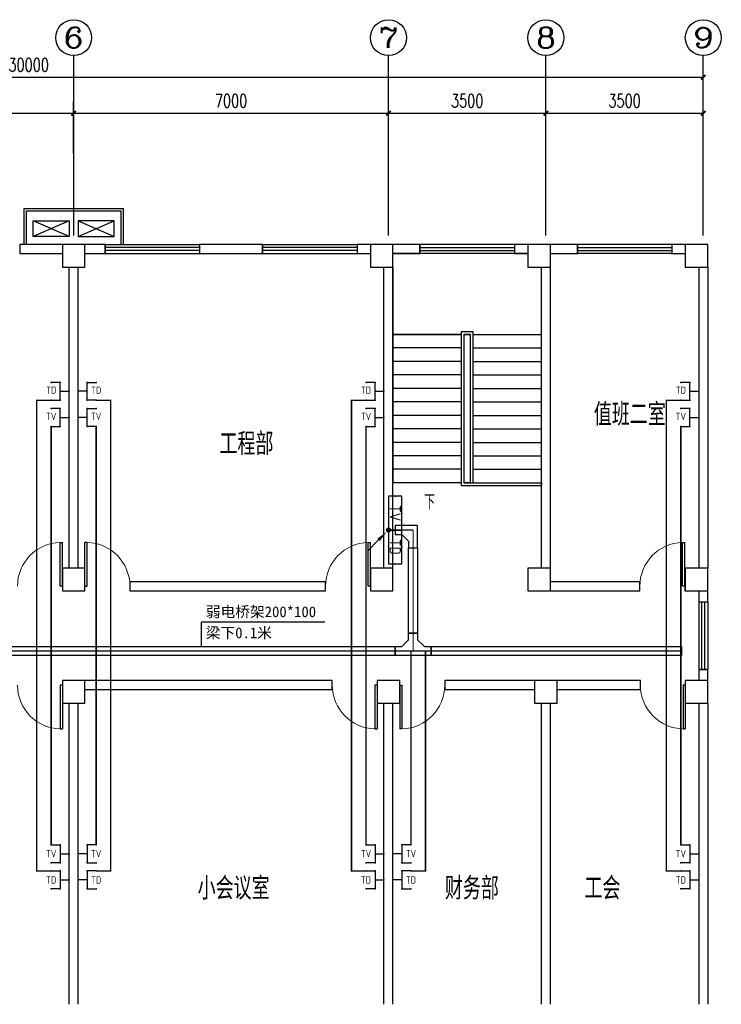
# Model space of a CAD drawing. Extents: x 427948 to 764348, y 274849 to 601549.
# Tile 120 of 212: x 720349 to 735949, y 422043 to 443944. Entities that reach past the tile are written whole.
import ezdxf
from ezdxf.enums import TextEntityAlignment as Align

# ---------------------------------------------------------------- set-up
doc = ezdxf.new("R2010")
doc.units = 0
doc.header["$LTSCALE"] = 1000
doc.header["$MEASUREMENT"] = 0
doc.layers.get('0').update_dxf_attribs({"linetype": 'CONTINUOUS'})
doc.layers.get('Defpoints').update_dxf_attribs({"linetype": 'CONTINUOUS'})
for name, color, linetype in [('AXIS', 3, 'CONTINUOUS'), ('AXIS_TEXT', 7, 'CONTINUOUS'), ('CABLETRAY', 4, 'CONTINUOUS'), ('COLUMN', 9, 'CONTINUOUS'), ('DIM_SYMB', 3, 'CONTINUOUS'), ('EQUIP-照明', 3, 'CONTINUOUS'), ('EQUIP-箱柜', 3, 'CONTINUOUS'), ('EQUIP-通讯', 3, 'CONTINUOUS'), ('LWIRE', 4, 'CONTINUOUS'), ('PUB_TEXT', 7, 'CONTINUOUS'), ('STAIR', 3, 'CONTINUOUS'), ('WALL', 2, 'CONTINUOUS'), ('WINDOW', 4, 'CONTINUOUS'), ('WIRE-动力', 2, 'CONTINUOUS'), ('WIRE-电视', 5, 'TG_TV'), ('WIRE-网络', 6, 'TG_TD'), ('可见线', 3, 'CONTINUOUS'), ('空调管', 8, 'CONTINUOUS')]:
    doc.layers.add(name, color=color, linetype=linetype)
doc.styles.add('_HZTXT', font='txt.shx', dxfattribs={"width": 0.8, "bigfont": 'HZTXT.shx'})
doc.styles.add('_TCH_AXIS', font='COMPLEX', dxfattribs={"bigfont": 'GBCBIG'})
doc.styles.add('_TCH_DIM', font='SIMPLEX', dxfattribs={"bigfont": 'GBCBIG'})
doc.styles.add('_TCH_DIM_T3', font='SIMPLEX', dxfattribs={"width": 0.705882, "bigfont": 'GBCBIG'})
doc.styles.add('_TEL_ATTDEF', font='GBENOR', dxfattribs={"width": 0.8, "height": 3, "bigfont": 'GBCBIG'})
doc.styles.add('_TEL_DIM', font='SIMPLEX', dxfattribs={"width": 0.8, "height": 3.5, "bigfont": 'HZTXT'})
doc.styles.add('COMPLEX', font='COMPLEX')
doc.styles.get("Standard").update_dxf_attribs({"font": 'txt.shx'})
doc.styles.add('TG_LINETYPE', font='SIMPLEX', dxfattribs={"width": 0.8, "height": 3, "bigfont": 'HZTXT'})
doc.styles.add('宋体', font='txt', dxfattribs={"width": 0.75})
doc.linetypes.add('TG_TD', pattern='A,2,-0.78,["TD",TG_LINETYPE,S=0.1,R=0,X=-0.62,Y=-0.15],0', length=2.78)
doc.linetypes.add('TG_TV', pattern='A,2,-0.76,["TV",TG_LINETYPE,S=0.1,R=0,X=-0.6,Y=-0.15],0', length=2.8)
doc.dimstyles.new('_TCH_ARCH&&100', dxfattribs={"dimtxt": 297.5, "dimasz": 100, "dimexe": 250, "dimexo": 300, "dimgap": 126.25, "dimtad": 1, "dimdec": 0, "dimzin": 0, "dimdsep": 46, "dimtxsty": '_TCH_DIM_T3', "dimblk": 'ARCHTICK', "dimcen": 0.09, "dimclrt": 7, "dimazin": 2, "dimtfac": 1, "dimtdec": 0, "dimtix": 1, "dimtmove": 2, "dimatfit": 3, "dimfxl": 1, "dimtolj": 1, "dimtzin": 0, "dimarcsym": 0})

# ---------------------------------------------------------------- blocks, each defined once
blk = doc.blocks.new('$equip$00002701')
for p, q in [((-0.75, 0.6), (-0.75, 0)), ((0.75, 0.6), (-0.75, 0.6)), ((0.75, 0), (0.75, 0.6)), ((-0.75, 0), (0.75, 0))]:
    blk.add_line(p, q)
at = {"const_width": 0.04}
blk.add_lwpolyline([(-0.75, 0.6), (-0.75, 0), (0.75, 0), (0.75, 0.6), (-0.75, 0.6), (-0.75, 0)], dxfattribs=at)
for p in [(0, 0.6), (-0.75, 0.3), (0, 0), (0.75, 0.3)]:
    blk.add_point(p)
at = {"color": 7}
blk.add_attdef('$TEXT$', text='', height=0.5, dxfattribs=at).set_placement((0, 0.3), align=Align.MIDDLE_CENTER)
at = {"color": 7, "style": '_TEL_DIM', "flags": 1}
for tag in ['A', 'REMARK']:
    blk.add_attdef(tag, text='', height=0.00002, dxfattribs=at).set_placement((0, 0), align=Align.MIDDLE_CENTER)
blk = doc.blocks.new('$TelecSys$00000081')
for p, q in [((0.104, 0.104), (0.104, 0.104)), ((-0.104, -0.104), (-0.104, -0.104)), ((-1.15, -1.15), (-0.55, -0.55))]:
    blk.add_line(p, q)
at = {"const_width": 0.142}
blk.add_lwpolyline([(0.071, 0, 1), (-0.071, 0, 1)], format="xyb", close=True, dxfattribs=at)
blk.add_solid([(-0.62, -0.48), (-0.48, -0.62), (-0.1, -0.1)])
at = {"width": 0.8, "flags": 9}
blk.add_attdef('A', (0, 0), '', height=0.00002, rotation=180, dxfattribs=at)
blk = doc.blocks.new('$equip$00001802')
for p, q in [((-0.5, 0.499), (-0.5, 0.999)), ((0.5, 0.999), (0.5, 0.499)), ((0.5, 0.499), (-0.5, 0.499)), ((0, 0.5), (0, 0))]:
    blk.add_line(p, q)
for p in [(-0.5, 0.999), (0.5, 0.999), (-0.5, 0.499), (0, 0), (0.5, 0.499)]:
    blk.add_point(p)
at = {"color": 7, "style": '_TEL_DIM'}
blk.add_attdef('$TEXT$', text='', height=0.4, dxfattribs=at).set_placement((0, 0.999), align=Align.MIDDLE_CENTER)
at = {"color": 7, "style": '_TEL_DIM', "flags": 1}
blk.add_attdef('A', text='', height=0.00002, dxfattribs=at).set_placement((0, 0), align=Align.MIDDLE_CENTER)
blk = doc.blocks.new('$equip$00002670')
for p, q in [((-0.5, 0.499), (-0.5, 0.999)), ((0.5, 0.999), (0.5, 0.499)), ((0.5, 0.499), (-0.5, 0.499)), ((0, 0.5), (0, 0))]:
    blk.add_line(p, q)
for p in [(-0.5, 0.999), (0.5, 0.999), (-0.5, 0.499), (0, 0), (0.5, 0.499)]:
    blk.add_point(p)
at = {"color": 7, "style": '_TEL_DIM'}
blk.add_attdef('$TEXT$', text='', height=0.4, dxfattribs=at).set_placement((0, 0.999), align=Align.MIDDLE_CENTER)
at = {"color": 7, "style": '_TEL_DIM', "flags": 1}
blk.add_attdef('A', text='', height=0.000025, dxfattribs=at).set_placement((0, 0), align=Align.MIDDLE_CENTER)
blk = doc.blocks.new('ADFGSFG')
at = {"layer": '空调管'}
for p, q in [((1422, -102), (622, 248)), ((1422, 248), (622, -102))]:
    blk.add_line(p, q, dxfattribs=at)
blk.add_lwpolyline([(622, 248), (1422, 248), (1422, -102), (622, -102), (622, 248)], dxfattribs=at)
blk = doc.blocks.new('_ArchTick')
at = {"color": 0, "linetype": 'ByBlock', "const_width": 0.4}
blk.add_lwpolyline([(-0.5, -0.5), (0.5, 0.5)], dxfattribs=at)
blk = doc.blocks.new('*D158')
at = {"layer": 'AXIS', "color": 0, "lineweight": -2}
for p, q in [((716549, 440974), (716549, 442114)), ((721549, 440974), (721549, 442114)), ((716549, 441864), (721549, 441864))]:
    blk.add_line(p, q, dxfattribs=at)
at = {"layer": 'Defpoints', "color": 0}
for p in [(721549, 441864), (716549, 440674), (721549, 440674)]:
    blk.add_point(p, dxfattribs=at)
at = {"layer": 'AXIS', "color": 0, "lineweight": -2, "xscale": 100, "yscale": 100, "zscale": 100, "rotation": 180}
blk.add_blockref('_ArchTick', (716549, 441864), dxfattribs=at)
at = {"layer": 'AXIS', "color": 0, "lineweight": -2, "xscale": 100, "yscale": 100, "zscale": 100}
blk.add_blockref('_ArchTick', (721549, 441864), dxfattribs=at)
at = {"layer": 'AXIS', "color": 7, "insert": (719049, 442139), "char_height": 297.5, "attachment_point": 5, "style": '_TCH_DIM_T3'}
blk.add_mtext('\\A1;5000', dxfattribs=at)
blk = doc.blocks.new('*D159')
at = {"layer": 'AXIS', "color": 0, "lineweight": -2}
for p, q in [((721549, 440974), (721549, 442114)), ((728549, 440974), (728549, 442114)), ((721549, 441864), (728549, 441864))]:
    blk.add_line(p, q, dxfattribs=at)
at = {"layer": 'Defpoints', "color": 0}
for p in [(728549, 441864), (721549, 440674), (728549, 440674)]:
    blk.add_point(p, dxfattribs=at)
at = {"layer": 'AXIS', "color": 0, "lineweight": -2, "xscale": 100, "yscale": 100, "zscale": 100, "rotation": 180}
blk.add_blockref('_ArchTick', (721549, 441864), dxfattribs=at)
at = {"layer": 'AXIS', "color": 0, "lineweight": -2, "xscale": 100, "yscale": 100, "zscale": 100}
blk.add_blockref('_ArchTick', (728549, 441864), dxfattribs=at)
at = {"layer": 'AXIS', "color": 7, "insert": (725049, 442139), "char_height": 297.5, "attachment_point": 5, "style": '_TCH_DIM_T3'}
blk.add_mtext('\\A1;7000', dxfattribs=at)
blk = doc.blocks.new('*D160')
at = {"layer": 'AXIS', "color": 0, "lineweight": -2}
for p, q in [((728549, 440974), (728549, 442114)), ((732049, 440974), (732049, 442114)), ((728549, 441864), (732049, 441864))]:
    blk.add_line(p, q, dxfattribs=at)
at = {"layer": 'Defpoints', "color": 0}
for p in [(732049, 441864), (728549, 440674), (732049, 440674)]:
    blk.add_point(p, dxfattribs=at)
at = {"layer": 'AXIS', "color": 0, "lineweight": -2, "xscale": 100, "yscale": 100, "zscale": 100, "rotation": 180}
blk.add_blockref('_ArchTick', (728549, 441864), dxfattribs=at)
at = {"layer": 'AXIS', "color": 0, "lineweight": -2, "xscale": 100, "yscale": 100, "zscale": 100}
blk.add_blockref('_ArchTick', (732049, 441864), dxfattribs=at)
at = {"layer": 'AXIS', "color": 7, "insert": (730299, 442139), "char_height": 297.5, "attachment_point": 5, "style": '_TCH_DIM_T3'}
blk.add_mtext('\\A1;3500', dxfattribs=at)
blk = doc.blocks.new('*D161')
at = {"layer": 'AXIS', "color": 0, "lineweight": -2}
for p, q in [((732049, 440974), (732049, 442114)), ((735549, 440974), (735549, 442114)), ((732049, 441864), (735549, 441864))]:
    blk.add_line(p, q, dxfattribs=at)
at = {"layer": 'Defpoints', "color": 0}
for p in [(735549, 441864), (732049, 440674), (735549, 440674)]:
    blk.add_point(p, dxfattribs=at)
at = {"layer": 'AXIS', "color": 0, "lineweight": -2, "xscale": 100, "yscale": 100, "zscale": 100, "rotation": 180}
blk.add_blockref('_ArchTick', (732049, 441864), dxfattribs=at)
at = {"layer": 'AXIS', "color": 0, "lineweight": -2, "xscale": 100, "yscale": 100, "zscale": 100}
blk.add_blockref('_ArchTick', (735549, 441864), dxfattribs=at)
at = {"layer": 'AXIS', "color": 7, "insert": (733799, 442139), "char_height": 297.5, "attachment_point": 5, "style": '_TCH_DIM_T3'}
blk.add_mtext('\\A1;3500', dxfattribs=at)
blk = doc.blocks.new('*D162')
at = {"layer": 'AXIS', "color": 0, "lineweight": -2}
for p, q in [((705549, 440974), (705549, 442914)), ((735549, 440974), (735549, 442914)), ((705549, 442664), (735549, 442664))]:
    blk.add_line(p, q, dxfattribs=at)
at = {"layer": 'Defpoints', "color": 0}
for p in [(735549, 442664), (705549, 440674), (735549, 440674)]:
    blk.add_point(p, dxfattribs=at)
at = {"layer": 'AXIS', "color": 0, "lineweight": -2, "xscale": 100, "yscale": 100, "zscale": 100, "rotation": 180}
blk.add_blockref('_ArchTick', (705549, 442664), dxfattribs=at)
at = {"layer": 'AXIS', "color": 0, "lineweight": -2, "xscale": 100, "yscale": 100, "zscale": 100}
blk.add_blockref('_ArchTick', (735549, 442664), dxfattribs=at)
at = {"layer": 'AXIS', "color": 7, "insert": (720549, 442939), "char_height": 297.5, "attachment_point": 5, "style": '_TCH_DIM_T3'}
blk.add_mtext('\\A1;30000', dxfattribs=at)
blk = doc.blocks.new('_FZHK')
blk.add_lwpolyline([(-0.5, -0.5), (0.5, -0.5), (0.5, 0.5), (-0.5, 0.5)], close=True)
blk = doc.blocks.new('$TCHSYS$WIN2D')
for p, q in [((-0.5, 0.5), (0.5, 0.5)), ((-0.5, 0.5), (-0.5, -0.5)), ((0.5, 0.5), (0.5, -0.5)), ((0.5, 0.167), (-0.5, 0.167)), ((0.5, -0.167), (-0.5, -0.167)), ((-0.5, -0.5), (0.5, -0.5))]:
    blk.add_line(p, q)
blk = doc.blocks.new('$DorLib2D$00000001')
for p, q in [((0.45, 0.975), (0.5, 0.975)), ((0.45, 0), (0.45, 0.975)), ((0.5, 0), (0.5, 0.975)), ((0.5, 0), (0.45, 0))]:
    blk.add_line(p, q)
at = {"lineweight": 13}
blk.add_arc((0.475, 0), 0.975, 91.4693, 180, dxfattribs=at)
blk = doc.blocks.new('_AXISO')
blk.add_circle((0, 0), 0.5)
at = {"layer": 'AXIS_TEXT', "style": 'COMPLEX', "width": 1.041667}
blk.add_attdef('A', text='', height=0.56, dxfattribs=at).set_placement((-0.25, -0.28), (0.25, -0.28), align=Align.FIT)

msp = doc.modelspace()

# ---------------------------------------------------------------- linework, layer by layer
at = {"layer": 'AXIS'}
for p, q in [((721549.4, 439144.4), (721549.4, 443144.4)), ((728549.4, 439144.4), (728549.4, 443144.4)), ((732049.4, 439144.4), (732049.4, 443144.4)), ((735549.4, 439144.4), (735549.4, 443144.4))]:
    msp.add_line(p, q, dxfattribs=at)
at = {"layer": 'CABLETRAY'}
for p, q in [((729197.7, 432693.3), (728697.7, 432693.3)), ((728697.7, 432693.3), (728697.7, 432493.3)), ((729197.7, 432193.3), (729197.7, 432693.3)), ((728697.7, 432493.3), (728847.7, 432493.3)), ((728847.7, 432493.3), (728997.7, 432343.3)), ((728997.7, 432343.3), (728997.7, 432193.3)), ((728997.7, 430301.2), (728997.7, 432193.3)), ((728997.7, 432193.3), (729197.7, 432193.3)), ((728997.7, 432193.3), (729197.7, 432193.3)), ((729197.7, 432193.3), (729197.7, 430301.2)), ((728847.7, 430001.2), (728997.7, 430151.2)), ((729197.7, 430301.2), (728997.7, 430301.2)), ((728997.7, 430151.2), (728997.7, 430301.2)), ((728997.7, 430301.2), (729197.7, 430301.2)), ((729197.7, 430301.2), (729197.7, 430151.2)), ((729197.7, 430151.2), (729347.7, 430001.2)), ((706049, 430001.2), (728697.7, 430001.2)), ((728697.7, 429801.2), (728697.7, 430001.2)), ((728697.7, 430001.2), (728847.7, 430001.2)), ((728697.7, 430001.2), (728697.7, 429801.2)), ((729347.7, 430001.2), (729497.7, 430001.2)), ((729497.7, 429801.2), (729497.7, 430001.2)), ((729497.7, 430001.2), (735066.5, 430001.2)), ((729497.7, 430001.2), (729497.7, 429801.2)), ((735066.5, 430001.2), (735066.5, 429801.2)), ((728697.7, 429801.2), (706049, 429801.2)), ((729497.7, 429801.2), (728697.7, 429801.2)), ((735066.5, 429801.2), (729497.7, 429801.2))]:
    msp.add_line(p, q, dxfattribs=at)
at = {"layer": 'DIM_SYMB'}
msp.add_lwpolyline([(729436.9, 433493.3, 0, 0, 0), (729436.9, 437843.3, 0, 0, 0), (731161.9, 437843.3, 0, 0, 0), (731161.9, 434093.3, 80, 0, 0), (731161.9, 433793.3, 0, 0, 0)], format="xyseb", dxfattribs=at)
at = {"layer": 'EQUIP-照明'}
for p in [(727134.7, 430545.3), (724390.1, 430001.2)]:
    msp.add_line(p, (724390.1, 430545.3), dxfattribs=at)
at = {"layer": 'STAIR'}
for p, q in [((731649.4, 438743.3), (728649.4, 438743.3)), ((728649.4, 438443.3), (728649.4, 436943.3)), ((731949.4, 436943.3), (731949.4, 438443.3)), ((728649.4, 436943.3), (728649.4, 433643.3)), ((730164.4, 436943.3), (728649.4, 436943.3)), ((728649.4, 436943.3), (730164.4, 436943.3)), ((730434.4, 437003.3), (730164.4, 437003.3)), ((730164.4, 437003.3), (730164.4, 433583.3)), ((730224.4, 436943.3), (730224.4, 433643.3)), ((730374.4, 436943.3), (730224.4, 436943.3)), ((730224.4, 436943.3), (730224.4, 433643.3)), ((730224.4, 436943.3), (730374.4, 436943.3)), ((730374.4, 433643.3), (730374.4, 436943.3)), ((730374.4, 433643.3), (730374.4, 436943.3)), ((730434.4, 433643.3), (730434.4, 437003.3)), ((730434.4, 436943.3), (731949.4, 436943.3)), ((730434.4, 436943.3), (731949.4, 436943.3)), ((731949.4, 433643.3), (731949.4, 436943.3)), ((730164.4, 436643.3), (728649.4, 436643.3)), ((730434.4, 436643.3), (731949.4, 436643.3)), ((730164.4, 436343.3), (728649.4, 436343.3)), ((730434.4, 436343.3), (731949.4, 436343.3)), ((730164.4, 436043.3), (728649.4, 436043.3)), ((730434.4, 436043.3), (731949.4, 436043.3)), ((730164.4, 435743.3), (728649.4, 435743.3)), ((730434.4, 435743.3), (731949.4, 435743.3)), ((730164.4, 435443.3), (728649.4, 435443.3)), ((730434.4, 435443.3), (731949.4, 435443.3)), ((730164.4, 435143.3), (728649.4, 435143.3)), ((730434.4, 435143.3), (731949.4, 435143.3)), ((730164.4, 434843.3), (728649.4, 434843.3)), ((730434.4, 434843.3), (731949.4, 434843.3)), ((730164.4, 434543.3), (728649.4, 434543.3)), ((730434.4, 434543.3), (731949.4, 434543.3)), ((730164.4, 434243.3), (728649.4, 434243.3)), ((730434.4, 434243.3), (731949.4, 434243.3)), ((730164.4, 433943.3), (728649.4, 433943.3)), ((730434.4, 433943.3), (731949.4, 433943.3)), ((730164.4, 433643.3), (728649.4, 433643.3)), ((730224.4, 433643.3), (731949.4, 433643.3)), ((730374.4, 433643.3), (730224.4, 433643.3)), ((730374.4, 433643.3), (730434.4, 433643.3)), ((730374.4, 433643.3), (730434.4, 433643.3)), ((730434.4, 433643.3), (731949.4, 433643.3)), ((731949.4, 433643.3), (731949.4, 433583.3)), ((730164.4, 433583.3), (731949.4, 433583.3))]:
    msp.add_line(p, q, dxfattribs=at)
at = {"layer": 'WALL'}
for p, q in [((721299.4, 438943.3), (720349.4, 438943.3)), ((720349.4, 438943.3), (720349.4, 438743.3)), ((722249.4, 438943.3), (721799.4, 438943.3)), ((722249.4, 438743.3), (722249.4, 438943.3)), ((725749.4, 438943.3), (724349.4, 438943.3)), ((724349.4, 438943.3), (724349.4, 438743.3)), ((725749.4, 438743.3), (725749.4, 438943.3)), ((728149.4, 438943.3), (727849.4, 438943.3)), ((727849.4, 438943.3), (727849.4, 438743.3)), ((729249.4, 438943.3), (728649.4, 438943.3)), ((729249.4, 438743.3), (729249.4, 438943.3)), ((731649.4, 438943.3), (731349.4, 438943.3)), ((731349.4, 438943.3), (731349.4, 438743.3)), ((732749.4, 438943.3), (732149.4, 438943.3)), ((732749.4, 438743.3), (732749.4, 438943.3)), ((735149.4, 438943.3), (734849.4, 438943.3)), ((734849.4, 438943.3), (734849.4, 438743.3)), ((720349.4, 438743.3), (721299.4, 438743.3)), ((721799.4, 438743.3), (722249.4, 438743.3)), ((724349.4, 438743.3), (725749.4, 438743.3)), ((727849.4, 438743.3), (728149.4, 438743.3)), ((728649.4, 438743.3), (729249.4, 438743.3)), ((731349.4, 438743.3), (731649.4, 438743.3)), ((732149.4, 438743.3), (732749.4, 438743.3)), ((734849.4, 438743.3), (735149.4, 438743.3)), ((721449.4, 431743.3), (721449.4, 438443.3)), ((721649.4, 431743.3), (721649.4, 438443.3)), ((728449.4, 431743.3), (728449.4, 438443.3)), ((728649.4, 431743.3), (728649.4, 438443.3)), ((731949.4, 431743.3), (731949.4, 438443.3)), ((732149.4, 431743.3), (732149.4, 438443.3)), ((735449.4, 438443.3), (735449.4, 431743.3)), ((735649.4, 438443.3), (735649.4, 431743.3)), ((727149.4, 431443.3), (722799.4, 431443.3)), ((722799.4, 431443.3), (722799.4, 431243.3)), ((722799.4, 431243.3), (727149.4, 431243.3)), ((727149.4, 431243.3), (727149.4, 431443.3)), ((734136.8, 431443.3), (732149.4, 431443.3)), ((732149.4, 431243.3), (734136.8, 431243.3)), ((734136.8, 431243.3), (734136.8, 431443.3)), ((735149.4, 431443.3), (735136.8, 431443.3)), ((735136.8, 431443.3), (735136.8, 431243.3)), ((735136.8, 431243.3), (735149.4, 431243.3)), ((735449.4, 431243.3), (735449.4, 430993.3)), ((735649.4, 430993.3), (735649.4, 431243.3)), ((735449.4, 430993.3), (735649.4, 430993.3)), ((735649.4, 429493.3), (735449.4, 429493.3)), ((735449.4, 429493.3), (735449.4, 429243.3)), ((735649.4, 429243.3), (735649.4, 429493.3)), ((727299.4, 429243.3), (721799.4, 429243.3)), ((721799.4, 429043.3), (727299.4, 429043.3)), ((727299.4, 429043.3), (727299.4, 429243.3)), ((731799.4, 429243.3), (729799.4, 429243.3)), ((729799.4, 429243.3), (729799.4, 429043.3)), ((729799.4, 429043.3), (731799.4, 429043.3)), ((734149.4, 429243.3), (732299.4, 429243.3)), ((732299.4, 429043.3), (734149.4, 429043.3)), ((734149.4, 429043.3), (734149.4, 429243.3)), ((721449.4, 422043.3), (721449.4, 428743.3)), ((721649.4, 422043.3), (721649.4, 428743.3)), ((728449.4, 422043.3), (728449.4, 428743.3)), ((728649.4, 422043.3), (728649.4, 428743.3)), ((731949.4, 422043.3), (731949.4, 428743.3)), ((732149.4, 422043.3), (732149.4, 428743.3)), ((735449.4, 428743.3), (735449.4, 422043.3)), ((735649.4, 428743.3), (735649.4, 422043.3))]:
    msp.add_line(p, q, dxfattribs=at)
at = {"layer": 'WIRE-动力', "linetype": 'Continuous', "const_width": 25}
for points in [[(728849.4, 432593.3), (729097.7, 432593.3)], [(729097.7, 432593.3), (729097.7, 429901.2)], [(706049, 429901.2), (735066.5, 429901.2)]]:
    msp.add_lwpolyline(points, dxfattribs=at)
at = {"layer": 'WIRE-电视', "linetype": 'TG_TV', "const_width": 35}
for points in [[(721049.8, 434893.3), (721049.8, 429901.2)], [(722049, 434893.3), (722049, 429901.2)], [(728049.8, 434893.3), (728049.8, 429901.2)], [(735049.8, 434893.3), (735049.8, 429901.2)], [(721049.8, 425593.3), (721049.8, 429901.2)], [(722049, 425593.3), (722049, 429901.2)], [(728049.8, 425593.3), (728049.8, 429901.2)], [(729049, 425593.3), (729049, 429901.2)], [(735049.8, 425593.3), (735049.8, 429901.2)]]:
    msp.add_lwpolyline(points, dxfattribs=at)
at = {"layer": 'WIRE-网络', "linetype": 'TG_TD', "const_width": 35}
for points in [[(721049.8, 435477.9), (720726.4, 435477.9), (720726.4, 429901.2)], [(722049, 435477.9), (722372.3, 435477.9), (722372.3, 429901.2)], [(728049.8, 435477.9), (727726.4, 435477.9), (727726.4, 429901.2)], [(735049.8, 435477.9), (734726.4, 435477.9), (734726.4, 429901.2)], [(721049.8, 425008.7), (720726.4, 425008.7), (720726.4, 429901.2)], [(722049, 425008.7), (722372.3, 425008.7), (722372.3, 429901.2)], [(728049.8, 425008.7), (727726.4, 425008.7), (727726.4, 429901.2)], [(729049, 425008.7), (729372.3, 425008.7), (729372.3, 429901.2)], [(735049.8, 425008.7), (734726.4, 425008.7), (734726.4, 429901.2)]]:
    msp.add_lwpolyline(points, dxfattribs=at)
at = {"layer": '可见线'}
for points in [[(720449.4, 438943.3), (720449.4, 439743.3), (721949.4, 439743.3), (722449.4, 439743.3), (722649.4, 439743.3), (722649.4, 438943.3)], [(720499.4, 438943.3), (720499.4, 439693.3), (721949.4, 439693.3), (722449.4, 439693.3), (722599.4, 439693.3), (722599.4, 438943.3)]]:
    msp.add_lwpolyline(points, dxfattribs=at)

# ---------------------------------------------------------------- block references
at = {"layer": 'AXIS'}
ref = msp.add_blockref('_AXISO', (721549.4, 443544.4), dxfattribs=dict(at, xscale=800, yscale=800, zscale=800))
ref.add_attrib('A', '6', dxfattribs={"layer": 'AXIS_TEXT', "height": 452.5, "style": '_TCH_AXIS', "width": 1.5}).set_placement((721323.1, 443318.1), (721775.6, 443318.1), align=Align.FIT)
ref = msp.add_blockref('_AXISO', (728549.4, 443544.4), dxfattribs=dict(at, xscale=800, yscale=800, zscale=800))
ref.add_attrib('A', '7', dxfattribs={"layer": 'AXIS_TEXT', "height": 452.5, "style": '_TCH_AXIS', "width": 1.5}).set_placement((728323.1, 443318.1), (728775.6, 443318.1), align=Align.FIT)
ref = msp.add_blockref('_AXISO', (732049.4, 443544.4), dxfattribs=dict(at, xscale=800, yscale=800, zscale=800))
ref.add_attrib('A', '8', dxfattribs={"layer": 'AXIS_TEXT', "height": 452.5, "style": '_TCH_AXIS', "width": 1.5}).set_placement((731823.1, 443318.1), (732275.6, 443318.1), align=Align.FIT)
ref = msp.add_blockref('_AXISO', (735549.4, 443544.4), dxfattribs=dict(at, xscale=800, yscale=800, zscale=800))
ref.add_attrib('A', '9', dxfattribs={"layer": 'AXIS_TEXT', "height": 452.5, "style": '_TCH_AXIS', "width": 1.5}).set_placement((735323.1, 443318.1), (735775.6, 443318.1), align=Align.FIT)
at = {"layer": 'COLUMN', "xscale": 500, "yscale": 500, "zscale": 500}
for p in [(721549.4, 438693.3), (728399.4, 438693.3), (731899.4, 438693.3), (735399.4, 438693.3), (721549.4, 431493.3), (728399.4, 431493.3), (731899.4, 431493.3), (735399.4, 431493.3), (721549.4, 428993.3), (728549.4, 428993.3), (732049.4, 428993.3), (735399.4, 428993.3)]:
    msp.add_blockref('_FZHK', p, dxfattribs=at)
at = {"layer": 'EQUIP-箱柜'}
ref = msp.add_blockref('$equip$00002701', (728549.4, 432968.3), dxfattribs=dict(at, xscale=500, yscale=500, zscale=500, rotation=270))
ref.add_attrib('$TEXT$', 'TV', dxfattribs={"layer": '0', "color": 7, "height": 250, "rotation": 270, "style": '_TEL_ATTDEF'}).set_placement((728699.4, 432968.3), align=Align.MIDDLE_CENTER)
ref = msp.add_blockref('$equip$00002701', (728549.4, 432218.3), dxfattribs=dict(at, xscale=500, yscale=500, zscale=500, rotation=270))
ref.add_attrib('$TEXT$', 'TD', dxfattribs={"layer": '0', "color": 7, "height": 250, "rotation": 270, "style": '_TEL_ATTDEF'}).set_placement((728699.4, 432218.3), align=Align.MIDDLE_CENTER)
at = {"layer": 'EQUIP-通讯'}
ref = msp.add_blockref('$equip$00002670', (721449.4, 435677.9), dxfattribs=dict(at, xscale=-400, yscale=400, zscale=400, rotation=90))
ref.add_attrib('$TEXT$', 'TD', dxfattribs={"layer": '0', "color": 7, "height": 160, "style": '_TEL_ATTDEF'}).set_placement((721049.8, 435704.6), align=Align.MIDDLE_CENTER)
ref = msp.add_blockref('$equip$00002670', (721649.4, 435677.9), dxfattribs=dict(at, xscale=400, yscale=400, zscale=400, rotation=270))
ref.add_attrib('$TEXT$', 'TD', dxfattribs={"layer": '0', "color": 7, "height": 160, "style": '_TEL_ATTDEF'}).set_placement((722049, 435704.6), align=Align.MIDDLE_CENTER)
ref = msp.add_blockref('$equip$00002670', (728449.4, 435677.9), dxfattribs=dict(at, xscale=-400, yscale=400, zscale=400, rotation=90))
ref.add_attrib('$TEXT$', 'TD', dxfattribs={"layer": '0', "color": 7, "height": 160, "style": '_TEL_ATTDEF'}).set_placement((728049.8, 435704.6), align=Align.MIDDLE_CENTER)
ref = msp.add_blockref('$equip$00002670', (735449.4, 435677.9), dxfattribs=dict(at, xscale=-400, yscale=400, zscale=400, rotation=90))
ref.add_attrib('$TEXT$', 'TD', dxfattribs={"layer": '0', "color": 7, "height": 160, "style": '_TEL_ATTDEF'}).set_placement((735049.8, 435704.6), align=Align.MIDDLE_CENTER)
ref = msp.add_blockref('$equip$00001802', (721449.4, 435093.3), dxfattribs=dict(at, xscale=-400, yscale=400, zscale=400, rotation=90))
ref.add_attrib('$TEXT$', 'TV', dxfattribs={"layer": '0', "color": 7, "height": 160, "style": '_TEL_ATTDEF'}).set_placement((721049.8, 435119.9), align=Align.MIDDLE_CENTER)
ref = msp.add_blockref('$equip$00001802', (721649.4, 435093.3), dxfattribs=dict(at, xscale=400, yscale=400, zscale=400, rotation=270))
ref.add_attrib('$TEXT$', 'TV', dxfattribs={"layer": '0', "color": 7, "height": 160, "style": '_TEL_ATTDEF'}).set_placement((722049, 435119.9), align=Align.MIDDLE_CENTER)
ref = msp.add_blockref('$equip$00001802', (728449.4, 435093.3), dxfattribs=dict(at, xscale=-400, yscale=400, zscale=400, rotation=90))
ref.add_attrib('$TEXT$', 'TV', dxfattribs={"layer": '0', "color": 7, "height": 160, "style": '_TEL_ATTDEF'}).set_placement((728049.8, 435119.9), align=Align.MIDDLE_CENTER)
ref = msp.add_blockref('$equip$00001802', (735449.4, 435093.3), dxfattribs=dict(at, xscale=-400, yscale=400, zscale=400, rotation=90))
ref.add_attrib('$TEXT$', 'TV', dxfattribs={"layer": '0', "color": 7, "height": 160, "style": '_TEL_ATTDEF'}).set_placement((735049.8, 435119.9), align=Align.MIDDLE_CENTER)
ref = msp.add_blockref('$equip$00001802', (721449.4, 425393.3), dxfattribs=dict(at, xscale=400, yscale=400, zscale=400, rotation=90))
ref.add_attrib('$TEXT$', 'TV', dxfattribs={"layer": '0', "color": 7, "height": 160, "style": '_TEL_ATTDEF'}).set_placement((721049.8, 425393.3), align=Align.MIDDLE_CENTER)
ref = msp.add_blockref('$equip$00001802', (721649.4, 425393.3), dxfattribs=dict(at, xscale=-400, yscale=400, zscale=400, rotation=270))
ref.add_attrib('$TEXT$', 'TV', dxfattribs={"layer": '0', "color": 7, "height": 160, "style": '_TEL_ATTDEF'}).set_placement((722049, 425393.3), align=Align.MIDDLE_CENTER)
ref = msp.add_blockref('$equip$00001802', (728449.4, 425393.3), dxfattribs=dict(at, xscale=400, yscale=400, zscale=400, rotation=90))
ref.add_attrib('$TEXT$', 'TV', dxfattribs={"layer": '0', "color": 7, "height": 160, "style": '_TEL_ATTDEF'}).set_placement((728049.8, 425393.3), align=Align.MIDDLE_CENTER)
ref = msp.add_blockref('$equip$00001802', (728649.4, 425393.3), dxfattribs=dict(at, xscale=-400, yscale=400, zscale=400, rotation=270))
ref.add_attrib('$TEXT$', 'TV', dxfattribs={"layer": '0', "color": 7, "height": 160, "style": '_TEL_ATTDEF'}).set_placement((729049, 425393.3), align=Align.MIDDLE_CENTER)
ref = msp.add_blockref('$equip$00001802', (735449.4, 425393.3), dxfattribs=dict(at, xscale=400, yscale=400, zscale=400, rotation=90))
ref.add_attrib('$TEXT$', 'TV', dxfattribs={"layer": '0', "color": 7, "height": 160, "style": '_TEL_ATTDEF'}).set_placement((735049.8, 425393.3), align=Align.MIDDLE_CENTER)
ref = msp.add_blockref('$equip$00002670', (721449.4, 424808.7), dxfattribs=dict(at, xscale=400, yscale=400, zscale=400, rotation=90))
ref.add_attrib('$TEXT$', 'TD', dxfattribs={"layer": '0', "color": 7, "height": 160, "style": '_TEL_ATTDEF'}).set_placement((721049.8, 424808.7), align=Align.MIDDLE_CENTER)
ref = msp.add_blockref('$equip$00002670', (721649.4, 424808.7), dxfattribs=dict(at, xscale=-400, yscale=400, zscale=400, rotation=270))
ref.add_attrib('$TEXT$', 'TD', dxfattribs={"layer": '0', "color": 7, "height": 160, "style": '_TEL_ATTDEF'}).set_placement((722049, 424808.7), align=Align.MIDDLE_CENTER)
ref = msp.add_blockref('$equip$00002670', (728449.4, 424808.7), dxfattribs=dict(at, xscale=400, yscale=400, zscale=400, rotation=90))
ref.add_attrib('$TEXT$', 'TD', dxfattribs={"layer": '0', "color": 7, "height": 160, "style": '_TEL_ATTDEF'}).set_placement((728049.8, 424808.7), align=Align.MIDDLE_CENTER)
ref = msp.add_blockref('$equip$00002670', (728649.4, 424808.7), dxfattribs=dict(at, xscale=-400, yscale=400, zscale=400, rotation=270))
ref.add_attrib('$TEXT$', 'TD', dxfattribs={"layer": '0', "color": 7, "height": 160, "style": '_TEL_ATTDEF'}).set_placement((729049, 424808.7), align=Align.MIDDLE_CENTER)
ref = msp.add_blockref('$equip$00002670', (735449.4, 424808.7), dxfattribs=dict(at, xscale=400, yscale=400, zscale=400, rotation=90))
ref.add_attrib('$TEXT$', 'TD', dxfattribs={"layer": '0', "color": 7, "height": 160, "style": '_TEL_ATTDEF'}).set_placement((735049.8, 424808.7), align=Align.MIDDLE_CENTER)
at = {"layer": 'LWIRE', "ltscale": 10, "xscale": 400, "yscale": 400, "zscale": 400}
msp.add_blockref('$TelecSys$00000081', (728549.4, 432593.3), dxfattribs=at)
at = {"layer": 'WALL'}
msp.add_blockref('ADFGSFG', (720025.5, 439222.9), dxfattribs=at)
at = {"layer": 'WALL', "xscale": -1}
msp.add_blockref('ADFGSFG', (723073.2, 439222.9), dxfattribs=at)
at = {"layer": 'WINDOW'}
for name, p, xscale, yscale, zscale in [('$TCHSYS$WIN2D', (723299.4, 438843.3), 2100, 200, 2100), ('$TCHSYS$WIN2D', (726799.4, 438843.3), 2100, 200, 2100), ('$TCHSYS$WIN2D', (730299.4, 438843.3), -2100, 200, -2100), ('$TCHSYS$WIN2D', (733799.4, 438843.3), -2100, 200, -2100), ('$DorLib2D$00000001', (720799.4, 431343.3), 1000, 1000, 1000), ('$DorLib2D$00000001', (722299.4, 431343.3), -1000, 1000, -1000), ('$DorLib2D$00000001', (727649.4, 431343.3), 1000, 1000, 1000), ('$DorLib2D$00000001', (734636.8, 431343.3), 1000, 1000, 1000), ('$DorLib2D$00000001', (720799.4, 429143.3), 1000, -1000, 1000), ('$DorLib2D$00000001', (727799.4, 429143.3), 1000, -1000, 1000), ('$DorLib2D$00000001', (729299.4, 429143.3), -1000, -1000, -1000), ('$DorLib2D$00000001', (734649.4, 429143.3), 1000, -1000, 1000)]:
    msp.add_blockref(name, p, dxfattribs=dict(at, xscale=xscale, yscale=yscale, zscale=zscale))
at = {"layer": 'WINDOW', "xscale": 1500, "yscale": -200, "zscale": 1500, "rotation": 270}
msp.add_blockref('$TCHSYS$WIN2D', (735549.4, 430243.3), dxfattribs=at)

# ---------------------------------------------------------------- texts
at = {"layer": 'EQUIP-照明', "style": '宋体'}
for s, p in [('弱电桥架200*100', (724487.2, 430654.7)), ('梁下0.1米', (724487.2, 430186.3))]:
    msp.add_text(s, height=240, dxfattribs=at).set_placement(p)
at = {"layer": 'PUB_TEXT', "style": '_HZTXT', "width": 0.8}
for s, p in [('值班二室', (733114.9, 434914.7)), ('工程部', (724792.2, 434257.1)), ('小会议室', (724306.4, 424373.1)), ('财务部', (729804.4, 424373.1)), ('工会', (732905.8, 424373.1))]:
    msp.add_text(s, height=500, dxfattribs=at).set_placement(p)
at = {"layer": 'PUB_TEXT', "style": '_TCH_DIM'}
msp.add_text('下', height=337.6, dxfattribs=at).set_placement((729341.9, 433043.2))

# ---------------------------------------------------------------- dimensions: what is measured, and where the dimension line sits
at = {"layer": 'AXIS'}
for p1, p2, distance, picture, middle in [((705549.4, 440673.7), (735549.4, 440673.7), 1990.6, '*D162', (720549.4, 442939.3)), ((716549.4, 440673.7), (721549.4, 440673.7), 1190.6, '*D158', (719049.4, 442139.3)), ((721549.4, 440673.7), (728549.4, 440673.7), 1190.6, '*D159', (725049.4, 442139.3)), ((728549.4, 440673.7), (732049.4, 440673.7), 1190.6, '*D160', (730299.4, 442139.3)), ((732049.4, 440673.7), (735549.4, 440673.7), 1190.6, '*D161', (733799.4, 442139.3))]:
    dim = msp.add_aligned_dim(p1=p1, p2=p2, distance=distance, dimstyle='_TCH_ARCH&&100', dxfattribs=at)
    dim.commit()
    dim.dimension.update_dxf_attribs({"geometry": picture, "text_midpoint": middle})

doc.saveas('drawing.dxf')
